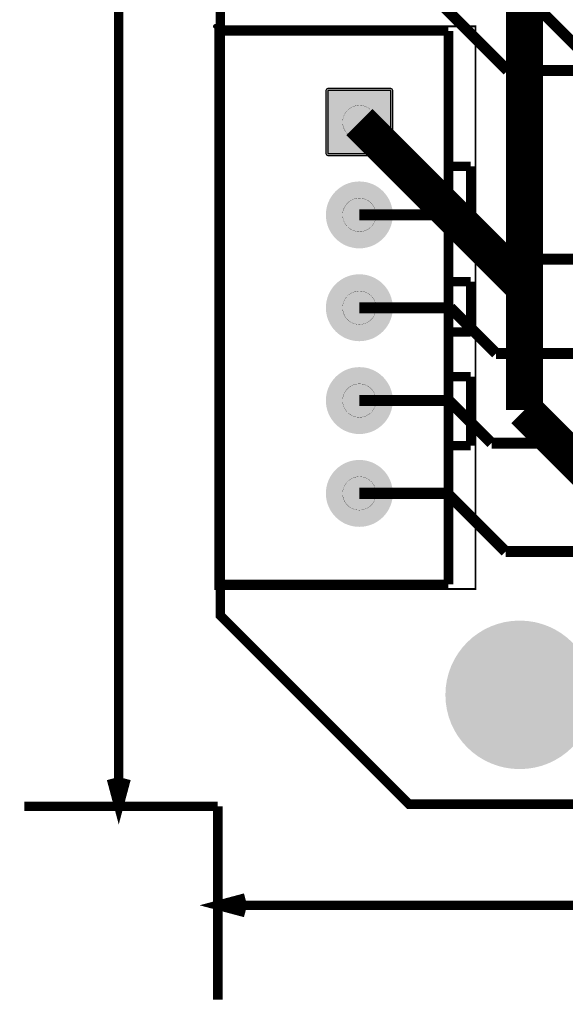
# Model space of a CAD drawing. Header units: millimetres. Extents: x -5.5 to 32.5, y -5.3 to 73.4.
# Tile 1 of 10: x -5.5 to 9.2, y -5.3 to 21.2. Entities that reach past the tile are written whole.
import ezdxf

# ---------------------------------------------------------------- set-up
doc = ezdxf.new("R2010")
doc.units = ezdxf.units.MM
for name, color, linetype, true_color in [('Board Outline Layer', 7, 'Continuous', 0xff00ff), ('Bottom Layer', 7, 'Continuous', 0x0000ff), ('Component Marking Layer', 7, 'Continuous', 0x66ffcc), ('Component Shape Layer', 7, 'Continuous', 0x00cccc), ('Document Layer', 7, 'Continuous', 0xffffff), ('Hole Layer', 7, 'Continuous', 0x222222), ('Multi-Layer', 7, 'Continuous', 0xc0c0c0), ('Pin Soldering Layer', 7, 'Continuous', 0xcc9999), ('Top Layer', 7, 'Continuous', 0xff0000), ('Top Paste Mask Layer', 7, 'Continuous', 0x808080), ('Top Silkscreen Layer', 7, 'Continuous', 0xffcc00), ('Top Solder Mask Layer', 7, 'Continuous', 0x800080)]:
    doc.layers.add(name, color=color, linetype=linetype, true_color=true_color)

msp = doc.modelspace()

# ---------------------------------------------------------------- hatches: boundary and pattern name
at = {"layer": 'Bottom Layer'}
for points in [[(4.533, 19.275), (2.833, 19.275), (2.833, 17.575), (4.533, 17.575)], [(2.833, 15.925, 1), (4.533, 15.925, 1)], [(2.833, 13.425, 1), (4.533, 13.425, 1)], [(2.833, 10.925, 1), (4.533, 10.925, 1)], [(2.833, 8.425, 1), (4.533, 8.425, 1)]]:
    msp.add_hatch(color=256, dxfattribs=at).paths.add_polyline_path(points)
at = {"layer": 'Component Marking Layer'}
msp.add_hatch(color=256, dxfattribs=at).paths.add_polyline_path([(-0.254, 21.002, 1), (-0.134, 21.002, 1)])
at = {"layer": 'Hole Layer'}
for points in [[(3.133, 18.425, 1), (4.233, 18.425, 1)], [(3.133, 15.925, 1), (4.233, 15.925, 1)], [(3.133, 13.425, 1), (4.233, 13.425, 1)], [(3.133, 10.925, 1), (4.233, 10.925, 1)], [(3.133, 8.425, 1), (4.233, 8.425, 1)]]:
    msp.add_hatch(color=256, dxfattribs=at).paths.add_polyline_path(points)
at = {"layer": 'Multi-Layer'}
for points in [[(4.533, 19.275), (2.833, 19.275), (2.833, 17.575), (4.533, 17.575)], [(4.533, 19.275), (2.833, 19.275), (2.833, 17.575), (4.533, 17.575)], [(4.533, 19.275), (2.833, 19.275), (2.833, 17.575), (4.533, 17.575)], [(2.833, 15.925, 1), (4.533, 15.925, 1)], [(2.833, 15.925, 1), (4.533, 15.925, 1)], [(2.833, 15.925, 1), (4.533, 15.925, 1)], [(2.833, 13.425, 1), (4.533, 13.425, 1)], [(2.833, 13.425, 1), (4.533, 13.425, 1)], [(2.833, 13.425, 1), (4.533, 13.425, 1)], [(2.833, 10.925, 1), (4.533, 10.925, 1)], [(2.833, 10.925, 1), (4.533, 10.925, 1)], [(2.833, 10.925, 1), (4.533, 10.925, 1)], [(2.833, 8.425, 1), (4.533, 8.425, 1)], [(2.833, 8.425, 1), (4.533, 8.425, 1)], [(2.833, 8.425, 1), (4.533, 8.425, 1)], [(6, 3, 1), (10, 3, 1)]]:
    msp.add_hatch(color=256, dxfattribs=at).paths.add_polyline_path(points)
at = {"layer": 'Pin Soldering Layer'}
for points in [[(3.233, 18.425, 1), (4.133, 18.425, 1)], [(3.233, 15.925, 1), (4.133, 15.925, 1)], [(3.233, 13.425, 1), (4.133, 13.425, 1)], [(3.233, 10.925, 1), (4.133, 10.925, 1)], [(3.233, 8.425, 1), (4.133, 8.425, 1)]]:
    msp.add_hatch(color=256, dxfattribs=at).paths.add_polyline_path(points)
at = {"layer": 'Top Layer'}
for points in [[(4.533, 19.275), (2.833, 19.275), (2.833, 17.575), (4.533, 17.575)], [(2.833, 15.925, 1), (4.533, 15.925, 1)], [(2.833, 13.425, 1), (4.533, 13.425, 1)], [(2.833, 10.925, 1), (4.533, 10.925, 1)], [(2.833, 8.425, 1), (4.533, 8.425, 1)]]:
    msp.add_hatch(color=256, dxfattribs=at).paths.add_polyline_path(points)
at = {"layer": 'Top Paste Mask Layer'}
for points in [[(4.533, 19.275), (2.833, 19.275), (2.833, 17.575), (4.533, 17.575)], [(2.833, 15.925, 1), (4.533, 15.925, 1)], [(2.833, 13.425, 1), (4.533, 13.425, 1)], [(2.833, 10.925, 1), (4.533, 10.925, 1)], [(2.833, 8.425, 1), (4.533, 8.425, 1)]]:
    msp.add_hatch(color=256, dxfattribs=at).paths.add_polyline_path(points)
at = {"layer": 'Top Solder Mask Layer'}
for points in [[(4.533, 19.326), (2.833, 19.326), (2.797, 19.311), (2.782, 19.275), (2.782, 17.575), (2.797, 17.539), (2.833, 17.524), (4.533, 17.524), (4.569, 17.539), (4.584, 17.575), (4.584, 19.275), (4.569, 19.311)], [(2.782, 15.925, 1), (4.584, 15.925, 1)], [(2.782, 13.425, 1), (4.584, 13.425, 1)], [(2.782, 10.925, 1), (4.584, 10.925, 1)], [(2.782, 8.425, 1), (4.584, 8.425, 1)]]:
    msp.add_hatch(color=256, dxfattribs=at).paths.add_polyline_path(points)

# ---------------------------------------------------------------- linework, layer by layer
at = {"layer": 'Board Outline Layer', "const_width": 0.254}
msp.add_lwpolyline([(5.15, 72.955), (26.74, 72.955), (31.947, 67.748), (31.947, 5.01), (26.994, 0.057), (5.023, 0.057), (-0.057, 5.137), (-0.057, 67.748)], close=True, dxfattribs=at)
at = {"layer": 'Bottom Layer', "const_width": 1}
for points in [[(8.128, 25.908), (8.128, 13.98)], [(3.683, 18.425), (8.128, 13.98)], [(8.128, 13.98), (8.128, 10.668)], [(8.128, 10.668), (10.334, 8.462)]]:
    msp.add_lwpolyline(points, dxfattribs=at)
at = {"layer": 'Bottom Layer'}
msp.add_lwpolyline([(4.533, 19.275), (2.833, 19.275), (2.833, 17.575), (4.533, 17.575)], close=True, dxfattribs=at)
at = {"layer": 'Component Marking Layer', "const_width": 0.00508}
msp.add_lwpolyline([(-0.254, 21.002, 1), (-0.134, 21.002, 1)], format="xyb", close=True, dxfattribs=at)
at = {"layer": 'Component Shape Layer', "const_width": 0.0508}
msp.add_lwpolyline([(6.81, 21.002), (6.81, 5.848), (-0.194, 5.848), (-0.194, 21.002)], close=True, dxfattribs=at)
msp.add_lwpolyline([(6.81, 21.002), (6.81, 5.848), (-0.194, 5.848), (-0.194, 21.002)], close=True, dxfattribs=at)
at = {"layer": 'Document Layer', "const_width": 0.254}
for points in [[(-2.794, 0), (-2.794, 30.296)], [(-2.794, 0), (-2.991, 0.736), (-2.794, 0), (-2.597, 0.736)], [(-0.127, 0), (-5.334, 0)], [(-0.127, 0), (-0.127, -5.207)], [(-0.127, -2.667), (0.609, -2.47), (-0.127, -2.667), (0.609, -2.864)], [(-0.127, -2.667), (10.419, -2.667)]]:
    msp.add_lwpolyline(points, dxfattribs=at)
at = {"layer": 'Multi-Layer'}
msp.add_lwpolyline([(4.533, 19.275), (2.833, 19.275), (2.833, 17.575), (4.533, 17.575)], close=True, dxfattribs=at)
msp.add_lwpolyline([(4.533, 19.275), (2.833, 19.275), (2.833, 17.575), (4.533, 17.575)], close=True, dxfattribs=at)
msp.add_lwpolyline([(4.533, 19.275), (2.833, 19.275), (2.833, 17.575), (4.533, 17.575)], close=True, dxfattribs=at)
at = {"layer": 'Pin Soldering Layer', "const_width": 0.00508}
for points in [[(3.233, 18.425, 1), (4.133, 18.425, 1)], [(3.233, 15.925, 1), (4.133, 15.925, 1)], [(3.233, 13.425, 1), (4.133, 13.425, 1)], [(3.233, 10.925, 1), (4.133, 10.925, 1)], [(3.233, 8.425, 1), (4.133, 8.425, 1)]]:
    msp.add_lwpolyline(points, format="xyb", close=True, dxfattribs=at)
at = {"layer": 'Top Layer', "const_width": 0.3}
for points in [[(3.683, 26.304), (9.54, 20.447)], [(3.683, 23.804), (7.675, 19.812)], [(7.675, 19.812), (13.716, 19.812)], [(3.683, 15.925), (6.096, 15.925)], [(6.096, 15.925), (7.289, 14.732)], [(7.289, 14.732), (16.314, 14.732)], [(3.683, 13.425), (6.133, 13.425)], [(6.133, 13.425), (7.366, 12.192)], [(7.366, 12.192), (16.271, 12.192)], [(3.683, 10.925), (6.096, 10.925)], [(6.096, 10.925), (7.242, 9.779)], [(7.242, 9.779), (16.144, 9.779)], [(3.683, 8.425), (6.053, 8.425)], [(6.053, 8.425), (7.62, 6.858)], [(7.62, 6.858), (14.605, 6.858)]]:
    msp.add_lwpolyline(points, dxfattribs=at)
at = {"layer": 'Top Layer'}
msp.add_lwpolyline([(4.533, 19.275), (2.833, 19.275), (2.833, 17.575), (4.533, 17.575)], close=True, dxfattribs=at)
at = {"layer": 'Top Paste Mask Layer'}
msp.add_lwpolyline([(4.533, 19.275), (2.833, 19.275), (2.833, 17.575), (4.533, 17.575)], close=True, dxfattribs=at)
at = {"layer": 'Top Silkscreen Layer', "const_width": 0.254}
for points in [[(6.083, 20.875), (-0.067, 20.875)], [(-0.067, 20.875), (-0.067, 5.975)], [(6.083, 20.875), (-0.067, 20.875)], [(-0.067, 20.875), (-0.067, 5.975)], [(6.083, 20.875), (6.083, 5.975)], [(6.083, 20.875), (6.083, 5.975)], [(6.083, 17.23), (6.683, 17.23)], [(6.083, 17.23), (6.683, 17.23)], [(6.683, 17.23), (6.683, 15.369)], [(6.683, 17.23), (6.683, 15.369)], [(6.683, 15.369), (6.083, 15.369)], [(6.683, 15.369), (6.083, 15.369)], [(6.083, 14.125), (6.683, 14.125)], [(6.083, 14.125), (6.683, 14.125)], [(6.683, 14.125), (6.683, 12.769)], [(6.683, 14.125), (6.683, 12.769)], [(6.683, 12.769), (6.083, 12.769)], [(6.683, 12.769), (6.083, 12.769)], [(6.083, 11.569), (6.683, 11.569)], [(6.083, 11.569), (6.683, 11.569)], [(6.683, 11.569), (6.683, 9.708)], [(6.683, 11.569), (6.683, 9.708)], [(6.683, 11.569), (6.683, 9.708)], [(6.683, 11.569), (6.683, 9.708)], [(6.683, 9.708), (6.083, 9.708)], [(6.683, 9.708), (6.083, 9.708)], [(6.683, 9.708), (6.083, 9.708)], [(6.683, 9.708), (6.083, 9.708)], [(6.083, 5.975), (-0.067, 5.975)], [(6.083, 5.975), (-0.067, 5.975)]]:
    msp.add_lwpolyline(points, dxfattribs=at)
at = {"layer": 'Top Solder Mask Layer'}
msp.add_lwpolyline([(4.533, 19.326), (2.833, 19.326), (2.797, 19.311), (2.782, 19.275), (2.782, 17.575), (2.797, 17.539), (2.833, 17.524), (4.533, 17.524), (4.569, 17.539), (4.584, 17.575), (4.584, 19.275), (4.569, 19.311)], close=True, dxfattribs=at)

doc.saveas('drawing.dxf')
